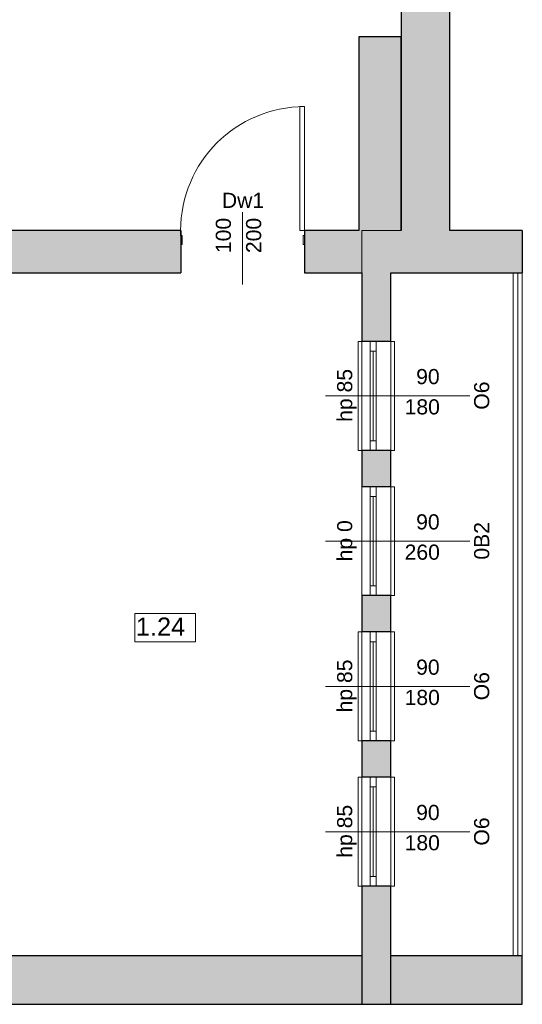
# Model space of a CAD drawing. Header units: centimetres. Extents: x -25572 to 23555, y -2435 to 15405.
# Tile 25 of 134: x 10586 to 11001, y -650 to 163. Entities that reach past the tile are written whole.
import ezdxf

# ---------------------------------------------------------------- set-up
doc = ezdxf.new("R2010")
doc.units = ezdxf.units.CM
doc.header["$MEASUREMENT"] = 0
doc.linetypes.add('Przerywana', pattern=[24, 12, -12])
for name, color, linetype, lineweight in [('Nowe_210-A Pomieszczenia_Nr_pióra__41', 7, 'Continuous', 15), ('Nowe_220-A Ściany_Nr_pióra__19', 255, 'Continuous', 0), ('Nowe_220-A Ściany_Nr_pióra__23', 7, 'Continuous', 15), ('Nowe_220-A Ściany_Nr_pióra__27', 7, 'Continuous', 25), ('Nowe_220-A Ściany_Nr_pióra__3', 7, 'Continuous', 13), ('Nowe_220-A Ściany_Nr_pióra__7', 7, 'Continuous', 13), ('Nowe_220-A Ściany_Nr_pióra__87', 7, 'Continuous', 13), ('Nowe_260-A Balustrady_Nr_pióra__91', 7, 'Continuous', 13), ('Nowe_450-K Stropy_Nr_pióra__89', 7, 'Continuous', 13)]:
    doc.layers.add(name, color=color, linetype=linetype, lineweight=lineweight)
doc.layers.add('Nowe_220-A Ściany_Nr_pióra__45', color=7, linetype='Continuous', lineweight=15, true_color=0x40a5ff)
doc.styles.add('STYL_AUTOMATYCZNY_6', font='arial.ttf')

msp = doc.modelspace()

# ---------------------------------------------------------------- hatches: boundary and pattern name
at = {"layer": 'Nowe_220-A Ściany_Nr_pióra__19', "linetype": 'Continuous', "lineweight": 0}
for points in [[(10901.38, 606), (10901.38, -11), (10941.38, -11), (10941.38, 606)], [(10901.38, -11), (10901.38, 149), (10866.38, 149), (10866.38, -11)], [(10568.76, -46), (10719.38, -46), (10719.38, -11), (10568.76, -11)], [(10821.38, -11), (10821.38, -46), (11001.38, -46), (11001.38, -11)], [(10868.76, -46), (10868.76, -102.5), (10892.76, -102.5), (10892.76, -46)], [(10868.76, -192.5), (10868.76, -222.5), (10875.76, -222.5), (10880.76, -222.5), (10892.76, -222.5), (10892.76, -192.5)], [(10868.76, -342.5), (10892.76, -342.5), (10892.76, -312.5), (10880.76, -312.5), (10875.76, -312.5), (10868.76, -312.5)], [(10868.76, -462.5), (10892.76, -462.5), (10892.76, -432.5), (10868.76, -432.5)], [(10868.76, -610), (10892.76, -610), (10892.76, -552.5), (10868.76, -552.5)], [(10568.76, -650), (11001.38, -650), (11001.38, -610), (10568.76, -610)], [(10868.76, -650), (10892.76, -650), (10892.76, -610), (10868.76, -610)], [(10868.76, -650), (10892.76, -650), (10892.76, -610), (10868.76, -610)]]:
    msp.add_hatch(color=255, dxfattribs=at).paths.add_polyline_path(points)

# ---------------------------------------------------------------- linework, layer by layer
at = {"layer": 'Nowe_210-A Pomieszczenia_Nr_pióra__41', "color": 7, "linetype": 'Continuous', "lineweight": 15}
for p, q in [((10681.38, -327.13), (10731.42, -327.13)), ((10681.38, -350.71), (10681.38, -327.13)), ((10731.42, -327.13), (10731.42, -350.71)), ((10731.42, -350.71), (10681.38, -350.71))]:
    msp.add_line(p, q, dxfattribs=at)
at = {"layer": 'Nowe_220-A Ściany_Nr_pióra__23', "color": 7, "linetype": 'Continuous', "lineweight": 15}
for p, q in [((10719.18, -15), (10719.18, -11)), ((10719.18, -11), (10719.38, -11)), ((10720.38, -15), (10719.18, -15)), ((10719.38, -11), (10719.38, -22.5)), ((10720.38, -22.5), (10720.38, -15)), ((10821.58, -15), (10820.38, -15)), ((10820.38, -15), (10820.38, -22.5)), ((10821.38, -22.5), (10821.38, -11)), ((10821.38, -11), (10821.58, -11)), ((10821.58, -11), (10821.58, -15)), ((10719.38, -22.5), (10720.38, -22.5)), ((10820.38, -22.5), (10821.38, -22.5)), ((10875.76, -110.5), (10875.76, -102.5)), ((10880.76, -102.5), (10880.76, -110.5)), ((10880.76, -110.5), (10875.76, -110.5)), ((10875.76, -192.5), (10875.76, -184.5)), ((10875.76, -184.5), (10880.76, -184.5)), ((10880.76, -184.5), (10880.76, -192.5)), ((10875.76, -230.5), (10875.76, -222.5)), ((10880.76, -222.5), (10880.76, -230.5)), ((10880.76, -230.5), (10875.76, -230.5)), ((10875.76, -312.5), (10875.76, -304.5)), ((10875.76, -304.5), (10880.76, -304.5)), ((10880.76, -304.5), (10880.76, -312.5)), ((10875.76, -350.5), (10875.76, -342.5)), ((10880.76, -342.5), (10880.76, -350.5)), ((10880.76, -350.5), (10875.76, -350.5)), ((10875.76, -432.5), (10875.76, -424.5)), ((10875.76, -424.5), (10880.76, -424.5)), ((10880.76, -424.5), (10880.76, -432.5)), ((10875.76, -470.5), (10875.76, -462.5)), ((10880.76, -462.5), (10880.76, -470.5)), ((10880.76, -470.5), (10875.76, -470.5)), ((10875.76, -552.5), (10875.76, -544.5)), ((10875.76, -544.5), (10880.76, -544.5)), ((10880.76, -544.5), (10880.76, -552.5))]:
    msp.add_line(p, q, dxfattribs=at)
at = {"layer": 'Nowe_220-A Ściany_Nr_pióra__27', "color": 7, "linetype": 'Continuous', "lineweight": 25}
for p, q in [((10719.38, -11), (10719.38, -22.5)), ((10719.38, -11), (10719.38, -22.5)), ((10719.38, -11), (10719.38, -22.5)), ((10821.38, -11), (10821.38, -22.5)), ((10821.38, -11), (10821.38, -22.5)), ((10821.38, -11), (10821.38, -22.5)), ((10719.38, -22.5), (10719.38, -46)), ((10719.38, -22.5), (10719.38, -46)), ((10821.38, -22.5), (10821.38, -46)), ((10821.38, -22.5), (10821.38, -46)), ((10875.76, -102.5), (10868.76, -102.5)), ((10875.76, -102.5), (10868.76, -102.5)), ((10880.76, -102.5), (10875.76, -102.5)), ((10880.76, -102.5), (10875.76, -102.5)), ((10880.76, -102.5), (10875.76, -102.5)), ((10892.76, -102.5), (10880.76, -102.5)), ((10892.76, -102.5), (10880.76, -102.5)), ((10875.76, -192.5), (10868.76, -192.5)), ((10875.76, -192.5), (10868.76, -192.5)), ((10880.76, -192.5), (10875.76, -192.5)), ((10880.76, -192.5), (10875.76, -192.5)), ((10880.76, -192.5), (10875.76, -192.5)), ((10892.76, -192.5), (10880.76, -192.5)), ((10892.76, -192.5), (10880.76, -192.5)), ((10875.76, -222.5), (10868.76, -222.5)), ((10875.76, -222.5), (10868.76, -222.5)), ((10880.76, -222.5), (10875.76, -222.5)), ((10880.76, -222.5), (10875.76, -222.5)), ((10880.76, -222.5), (10875.76, -222.5)), ((10892.76, -222.5), (10880.76, -222.5)), ((10892.76, -222.5), (10880.76, -222.5)), ((10875.76, -312.5), (10868.76, -312.5)), ((10875.76, -312.5), (10868.76, -312.5)), ((10880.76, -312.5), (10875.76, -312.5)), ((10880.76, -312.5), (10875.76, -312.5)), ((10880.76, -312.5), (10875.76, -312.5)), ((10892.76, -312.5), (10880.76, -312.5)), ((10892.76, -312.5), (10880.76, -312.5)), ((10875.76, -342.5), (10868.76, -342.5)), ((10875.76, -342.5), (10868.76, -342.5)), ((10880.76, -342.5), (10875.76, -342.5)), ((10880.76, -342.5), (10875.76, -342.5)), ((10880.76, -342.5), (10875.76, -342.5)), ((10892.76, -342.5), (10880.76, -342.5)), ((10892.76, -342.5), (10880.76, -342.5)), ((10875.76, -432.5), (10868.76, -432.5)), ((10875.76, -432.5), (10868.76, -432.5)), ((10880.76, -432.5), (10875.76, -432.5)), ((10880.76, -432.5), (10875.76, -432.5)), ((10880.76, -432.5), (10875.76, -432.5)), ((10892.76, -432.5), (10880.76, -432.5)), ((10892.76, -432.5), (10880.76, -432.5)), ((10875.76, -462.5), (10868.76, -462.5)), ((10875.76, -462.5), (10868.76, -462.5)), ((10880.76, -462.5), (10875.76, -462.5)), ((10880.76, -462.5), (10875.76, -462.5)), ((10880.76, -462.5), (10875.76, -462.5)), ((10892.76, -462.5), (10880.76, -462.5)), ((10892.76, -462.5), (10880.76, -462.5)), ((10875.76, -552.5), (10868.76, -552.5)), ((10875.76, -552.5), (10868.76, -552.5)), ((10880.76, -552.5), (10875.76, -552.5)), ((10880.76, -552.5), (10875.76, -552.5)), ((10880.76, -552.5), (10875.76, -552.5)), ((10892.76, -552.5), (10880.76, -552.5)), ((10892.76, -552.5), (10880.76, -552.5)), ((10868.76, -610), (10868.76, -650)), ((10868.76, -610), (10868.76, -650)), ((10892.76, -650), (10892.76, -610)), ((10892.76, -650), (10892.76, -610))]:
    msp.add_line(p, q, dxfattribs=at)
for points in [[(10901.38, 566), (10901.38, -11)], [(10941.38, -11), (10941.38, 566)], [(10901.38, 149), (10866.38, 149)], [(10866.38, 149), (10866.38, -11)], [(10901.38, -11), (10901.38, 149)], [(10719.38, -11), (10568.76, -11)], [(10866.38, -11), (10821.38, -11)], [(11001.38, -11), (10941.38, -11)], [(11001.38, -11), (11001.38, -46)], [(10568.76, -46), (10719.38, -46)], [(10821.38, -46), (10868.76, -46)], [(10868.76, -46), (10868.76, -102.5)], [(10892.76, -46), (11001.38, -46)], [(10892.76, -102.5), (10892.76, -46)], [(10868.76, -192.5), (10868.76, -222.5)], [(10892.76, -222.5), (10892.76, -192.5)], [(10868.76, -312.5), (10868.76, -342.5)], [(10892.76, -342.5), (10892.76, -312.5)], [(10868.76, -432.5), (10868.76, -462.5)], [(10892.76, -462.5), (10892.76, -432.5)], [(10868.76, -552.5), (10868.76, -610)], [(10892.76, -610), (10892.76, -552.5)], [(10868.76, -610), (10568.76, -610)], [(11001.38, -610), (10892.76, -610)], [(11001.38, -650), (11001.38, -610)], [(10568.76, -650), (11001.38, -650)]]:
    msp.add_lwpolyline(points, dxfattribs=at)
at = {"layer": 'Nowe_220-A Ściany_Nr_pióra__3', "color": 7, "linetype": 'Continuous', "lineweight": 13}
for p, q in [((10817.58, -11), (10817.58, 91.4)), ((10817.58, 91.4), (10821.58, 91.4)), ((10821.58, 91.4), (10821.58, -11)), ((10821.58, -11), (10817.58, -11)), ((10865.76, -192.5), (10865.76, -102.5)), ((10865.76, -102.5), (10868.76, -102.5)), ((10895.76, -102.5), (10892.76, -102.5)), ((10895.76, -192.5), (10895.76, -102.5)), ((10875.76, -184.5), (10875.76, -110.5)), ((10878.26, -184.5), (10878.26, -110.5)), ((10880.76, -110.5), (10880.76, -184.5)), ((10868.76, -192.5), (10865.76, -192.5)), ((10892.76, -192.5), (10895.76, -192.5)), ((10868.76, -312.5), (10868.76, -222.5)), ((10895.76, -222.5), (10892.76, -222.5)), ((10895.76, -312.5), (10895.76, -222.5)), ((10875.76, -304.5), (10875.76, -230.5)), ((10878.26, -304.5), (10878.26, -230.5)), ((10880.76, -230.5), (10880.76, -304.5)), ((10892.76, -312.5), (10895.76, -312.5)), ((10865.76, -432.5), (10865.76, -342.5)), ((10865.76, -342.5), (10868.76, -342.5)), ((10895.76, -342.5), (10892.76, -342.5)), ((10895.76, -432.5), (10895.76, -342.5)), ((10875.76, -424.5), (10875.76, -350.5)), ((10878.26, -424.5), (10878.26, -350.5)), ((10880.76, -350.5), (10880.76, -424.5)), ((10868.76, -432.5), (10865.76, -432.5)), ((10892.76, -432.5), (10895.76, -432.5)), ((10865.76, -552.5), (10865.76, -462.5)), ((10865.76, -462.5), (10868.76, -462.5)), ((10895.76, -462.5), (10892.76, -462.5)), ((10895.76, -552.5), (10895.76, -462.5)), ((10875.76, -544.5), (10875.76, -470.5)), ((10878.26, -544.5), (10878.26, -470.5)), ((10880.76, -470.5), (10880.76, -544.5)), ((10868.76, -552.5), (10865.76, -552.5)), ((10892.76, -552.5), (10895.76, -552.5))]:
    msp.add_line(p, q, dxfattribs=at)
at = {"layer": 'Nowe_220-A Ściany_Nr_pióra__3', "color": 7, "linetype": 'Przerywana', "lineweight": 13}
for p, q in [((10868.76, -192.5), (10868.76, -102.5)), ((10892.76, -192.5), (10892.76, -102.5)), ((10892.76, -312.5), (10892.76, -222.5)), ((10868.76, -432.5), (10868.76, -342.5)), ((10892.76, -432.5), (10892.76, -342.5)), ((10868.76, -552.5), (10868.76, -462.5)), ((10892.76, -552.5), (10892.76, -462.5))]:
    msp.add_line(p, q, dxfattribs=at)
at = {"layer": 'Nowe_220-A Ściany_Nr_pióra__3', "color": 7, "linetype": 'Continuous', "lineweight": 13}
msp.add_arc((10821.58, -11), 102.4, 90, 180, dxfattribs=at)
at = {"layer": 'Nowe_220-A Ściany_Nr_pióra__45', "color": 161, "linetype": 'Continuous', "lineweight": 15, "true_color": 0x40a5ff}
for p, q in [((10770.38, 4.18), (10770.38, -55.46)), ((10957.94, -147.5), (10838.76, -147.5)), ((10957.94, -267.5), (10838.76, -267.5)), ((10957.94, -387.5), (10838.76, -387.5)), ((10957.94, -507.5), (10838.76, -507.5))]:
    msp.add_line(p, q, dxfattribs=at)
at = {"layer": 'Nowe_220-A Ściany_Nr_pióra__87', "color": 7, "linetype": 'Continuous', "lineweight": 13}
msp.add_line((10868.76, -650), (10892.76, -650), dxfattribs=at)
msp.add_line((10868.76, -650), (10892.76, -650), dxfattribs=at)
at = {"layer": 'Nowe_260-A Balustrady_Nr_pióra__91', "color": 7, "linetype": 'Continuous', "lineweight": 13}
msp.add_lwpolyline([(10997.79, -46), (10993.79, -46), (10993.79, -610), (10997.79, -610)], close=True, dxfattribs=at)
at = {"layer": 'Nowe_450-K Stropy_Nr_pióra__89', "color": 7, "linetype": 'Continuous', "lineweight": 13}
for points in [[(6369.38, -610), (10868.76, -610), (10868.76, -11), (10901.38, -11), (10901.38, 566), (6369.38, 566)], [(6369.38, -610), (10868.76, -610), (10868.76, -11), (10901.38, -11), (10901.38, 566), (6369.38, 566)], [(6369.38, 566), (6369.38, -610), (10868.76, -610), (10868.76, -11), (10901.38, -11), (10901.38, 566)], [(10892.76, -610), (11001.38, -610), (11001.38, -46), (10892.76, -46)]]:
    msp.add_lwpolyline(points, close=True, dxfattribs=at)

# ---------------------------------------------------------------- texts
at = {"layer": 'Nowe_210-A Pomieszczenia_Nr_pióra__41', "color": 7, "linetype": 'Continuous', "lineweight": 15, "insert": (10706.4, -330.56), "char_height": 15, "attachment_point": 2, "style": 'STYL_AUTOMATYCZNY_6'}
msp.add_mtext('\\A1;{\\pqc;\\pt0,25;\\fArial|b0|i0|c238|p0;\\W1.000000;1.24\\fArial|b0|i0|c238|p0;\\W1.000000;\\A1{\\H.66x;\\S^  ;}\\fArial|b0|i0|c238|p0;\\W1.000000;\\fArial|b0|i0|c238|p0;\\W1.000000;\\A1{\\H.66x;\\S^  ;}}', dxfattribs=at)
at = {"layer": 'Nowe_220-A Ściany_Nr_pióra__7', "color": 7, "linetype": 'Continuous', "lineweight": 13, "char_height": 12.5, "attachment_point": 7, "rotation": 90, "style": 'STYL_AUTOMATYCZNY_6'}
for s, insert in [('\\A1;{\\pql;\\pt0;\\fArial|b0|i0|c238|p0;\\W1.000000;100\\fArial|b0|i0|c238|p0;\\W1.000000;\\A1{\\H.66x;\\S^  ;}\\fArial|b0|i0|c238|p0;\\W1.000000;\\fArial|b0|i0|c238|p0;\\W1.000000;}', (10764.33, -29.6)), ('\\A1;{\\pql;\\pt0;\\fArial|b0|i0|c238|p0;\\W1.000000;200\\fArial|b0|i0|c238|p0;\\W1.000000;\\A1{\\H.66x;\\S^  ;}\\fArial|b0|i0|c238|p0;\\W1.000000;\\fArial|b0|i0|c238|p0;\\W1.000000;}', (10789.33, -29.6)), ('\\A1;{\\pql;\\pt0;\\fArial|b0|i0|c238|p0;\\W1.000000;hp 85\\fArial|b0|i0|c238|p0;\\W1.000000;\\A1{\\H.66x;\\S^  ;}\\fArial|b0|i0|c238|p0;\\W1.000000;\\fArial|b0|i0|c238|p0;\\W1.000000;}', (10864.67, -168.95)), ('\\A1;{\\pql;\\pt0;\\fArial|b0|i0|c238|p0;\\W1.000000;O6\\fArial|b0|i0|c238|p0;\\W1.000000;\\fArial|b0|i0|c238|p0;\\W1.000000;\\fArial|b0|i0|c238|p0;\\W1.000000;}', (10974.22, -158.93)), ('\\A1;{\\pql;\\pt0;\\fArial|b0|i0|c238|p0;\\W1.000000;hp 0\\fArial|b0|i0|c238|p0;\\W1.000000;\\A1{\\H.66x;\\S^  ;}\\fArial|b0|i0|c238|p0;\\W1.000000;\\fArial|b0|i0|c238|p0;\\W1.000000;}', (10864.67, -284.18)), ('\\A1;{\\pql;\\pt0;\\fArial|b0|i0|c238|p0;\\W1.000000;0B2\\fArial|b0|i0|c238|p0;\\W1.000000;\\fArial|b0|i0|c238|p0;\\W1.000000;\\fArial|b0|i0|c238|p0;\\W1.000000;}', (10974.22, -282.75)), ('\\A1;{\\pql;\\pt0;\\fArial|b0|i0|c238|p0;\\W1.000000;hp 85\\fArial|b0|i0|c238|p0;\\W1.000000;\\A1{\\H.66x;\\S^  ;}\\fArial|b0|i0|c238|p0;\\W1.000000;\\fArial|b0|i0|c238|p0;\\W1.000000;}', (10864.67, -408.95)), ('\\A1;{\\pql;\\pt0;\\fArial|b0|i0|c238|p0;\\W1.000000;O6\\fArial|b0|i0|c238|p0;\\W1.000000;\\fArial|b0|i0|c238|p0;\\W1.000000;\\fArial|b0|i0|c238|p0;\\W1.000000;}', (10974.22, -398.93)), ('\\A1;{\\pql;\\pt0;\\fArial|b0|i0|c238|p0;\\W1.000000;hp 85\\fArial|b0|i0|c238|p0;\\W1.000000;\\A1{\\H.66x;\\S^  ;}\\fArial|b0|i0|c238|p0;\\W1.000000;\\fArial|b0|i0|c238|p0;\\W1.000000;}', (10864.67, -528.95)), ('\\A1;{\\pql;\\pt0;\\fArial|b0|i0|c238|p0;\\W1.000000;O6\\fArial|b0|i0|c238|p0;\\W1.000000;\\fArial|b0|i0|c238|p0;\\W1.000000;\\fArial|b0|i0|c238|p0;\\W1.000000;}', (10974.22, -518.93))]:
    msp.add_mtext(s, dxfattribs=dict(at, insert=insert))
at = {"layer": 'Nowe_220-A Ściany_Nr_pióra__7', "color": 7, "linetype": 'Continuous', "lineweight": 13, "char_height": 12.5, "attachment_point": 7, "style": 'STYL_AUTOMATYCZNY_6'}
for s, insert in [('\\A1;{\\pql;\\pt0;\\fArial|b0|i0|c238|p0;\\W1.000000;Dw1\\fArial|b0|i0|c238|p0;\\W1.000000;\\fArial|b0|i0|c238|p0;\\W1.000000;\\fArial|b0|i0|c238|p0;\\W1.000000;}', (10753.23, 7.75)), ('\\A1;{\\pql;\\pt0;\\fArial|b0|i0|c238|p0;\\W1.000000;90\\fArial|b0|i0|c238|p0;\\W1.000000;\\A1{\\H.66x;\\S^  ;}\\fArial|b0|i0|c238|p0;\\W1.000000;\\fArial|b0|i0|c238|p0;\\W1.000000;}', (10913.69, -141.46)), ('\\A1;{\\pql;\\pt0;\\fArial|b0|i0|c238|p0;\\W1.000000;180\\fArial|b0|i0|c238|p0;\\W1.000000;\\A1{\\H.66x;\\S^  ;}\\fArial|b0|i0|c238|p0;\\W1.000000;\\fArial|b0|i0|c238|p0;\\W1.000000;}', (10904.16, -166.46)), ('\\A1;{\\pql;\\pt0;\\fArial|b0|i0|c238|p0;\\W1.000000;90\\fArial|b0|i0|c238|p0;\\W1.000000;\\A1{\\H.66x;\\S^  ;}\\fArial|b0|i0|c238|p0;\\W1.000000;\\fArial|b0|i0|c238|p0;\\W1.000000;}', (10913.69, -261.46)), ('\\A1;{\\pql;\\pt0;\\fArial|b0|i0|c238|p0;\\W1.000000;260\\fArial|b0|i0|c238|p0;\\W1.000000;\\A1{\\H.66x;\\S^  ;}\\fArial|b0|i0|c238|p0;\\W1.000000;\\fArial|b0|i0|c238|p0;\\W1.000000;}', (10904.16, -286.46)), ('\\A1;{\\pql;\\pt0;\\fArial|b0|i0|c238|p0;\\W1.000000;90\\fArial|b0|i0|c238|p0;\\W1.000000;\\A1{\\H.66x;\\S^  ;}\\fArial|b0|i0|c238|p0;\\W1.000000;\\fArial|b0|i0|c238|p0;\\W1.000000;}', (10913.69, -381.46)), ('\\A1;{\\pql;\\pt0;\\fArial|b0|i0|c238|p0;\\W1.000000;180\\fArial|b0|i0|c238|p0;\\W1.000000;\\A1{\\H.66x;\\S^  ;}\\fArial|b0|i0|c238|p0;\\W1.000000;\\fArial|b0|i0|c238|p0;\\W1.000000;}', (10904.16, -406.46)), ('\\A1;{\\pql;\\pt0;\\fArial|b0|i0|c238|p0;\\W1.000000;90\\fArial|b0|i0|c238|p0;\\W1.000000;\\A1{\\H.66x;\\S^  ;}\\fArial|b0|i0|c238|p0;\\W1.000000;\\fArial|b0|i0|c238|p0;\\W1.000000;}', (10913.69, -501.46)), ('\\A1;{\\pql;\\pt0;\\fArial|b0|i0|c238|p0;\\W1.000000;180\\fArial|b0|i0|c238|p0;\\W1.000000;\\A1{\\H.66x;\\S^  ;}\\fArial|b0|i0|c238|p0;\\W1.000000;\\fArial|b0|i0|c238|p0;\\W1.000000;}', (10904.16, -526.46))]:
    msp.add_mtext(s, dxfattribs=dict(at, insert=insert))

doc.saveas('drawing.dxf')
